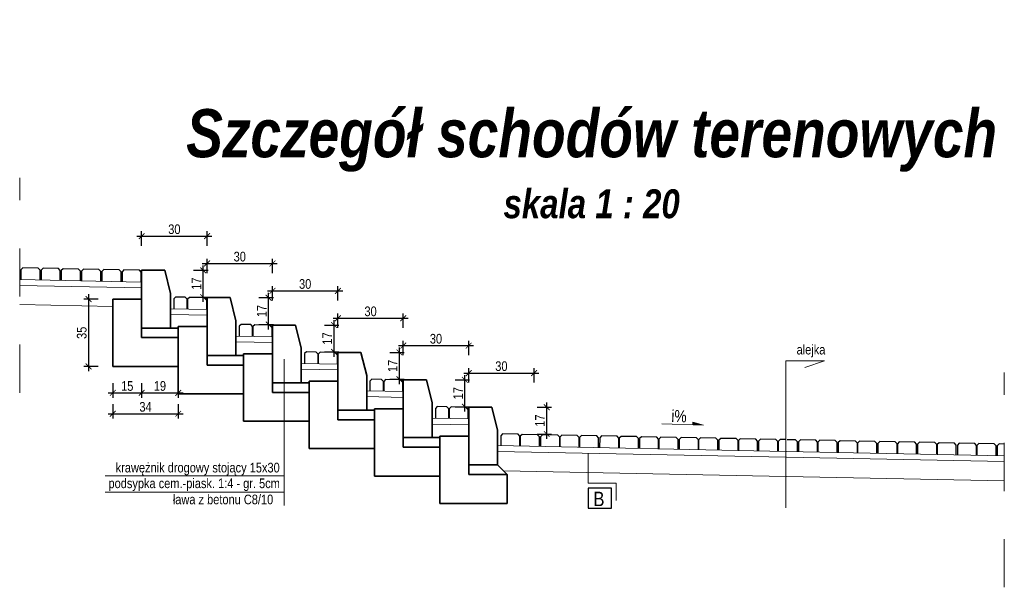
# Model space of a CAD drawing. Header units: metres. Extents: x 45702 to 45878, y -49323 to -49219.
# Tile 16 of 35: x 45766.12 to 45771.24, y -49314.43 to -49311.48. Entities that reach past the tile are written whole.
import ezdxf

# ---------------------------------------------------------------- set-up
doc = ezdxf.new("R2010")
doc.units = ezdxf.units.M
doc.linetypes.add('3', pattern=[1, 0.5, -0.5])
for name, color, linetype in [('00', 7, 'Continuous'), ('C-DROGI-PRZEKROJE-WIDOKI', 7, 'Continuous'), ('OPISY', 7, 'Continuous'), ('wymiarowanie', 7, 'Continuous')]:
    doc.layers.add(name, color=color, linetype=linetype)
for name, color, linetype, lineweight in [('_L_Tabelka', 7, 'Continuous', 13), ('_P_kostka', 7, 'Continuous', 13), ('_wymiary', 7, 'Continuous', 13), ('DP_OpisKonstrukcji', 7, 'Continuous', 18), ('DP_OpisSpadki', 7, 'Continuous', 18), ('DP_Warstwy projektowane', 7, 'Continuous', 18), ('elementy betonowe', 7, 'Continuous', 35)]:
    doc.layers.add(name, color=color, linetype=linetype, lineweight=lineweight)
doc.styles.add('znakn', font='ARIALN.TTF')
doc.dimstyles.new('S20_T2.50_[cm]', dxfattribs={"dimtxt": 0.05, "dimasz": 0.03, "dimexe": 0.025, "dimexo": 0.05, "dimgap": 0.01, "dimtad": 1, "dimdec": 0, "dimlfac": 100, "dimrnd": 0.01, "dimzin": 0, "dimdsep": 46, "dimtxsty": 'znakn', "dimblk": 'ARCHTICK', "dimcen": -0.03, "dimdle": 0.025, "dimclrd": 256, "dimclre": 256, "dimclrt": 7, "dimadec": 0, "dimazin": 0, "dimtfac": 1, "dimtdec": 0, "dimtix": 1, "dimtmove": 2, "dimatfit": 3, "dimfxl": 0.05, "dimfxlon": 1, "dimtolj": 1, "dimtzin": 0, "dimarcsym": 0})

# ---------------------------------------------------------------- blocks, each defined once
blk = doc.blocks.new('spadek')
blk.add_hatch(color=256).paths.add_polyline_path([(64.6, 3.7), (64.4, -2.1), (86.3, -2.8)])
blk.add_lwpolyline([(0, 0), (86.3, -2.8), (64.6, 3.7), (64.4, -2.1)])
blk = doc.blocks.new('_ArchTick')
at = {"color": 0, "linetype": 'ByBlock', "const_width": 0.15}
blk.add_lwpolyline([(-0.5, -0.5), (0.5, 0.5)], dxfattribs=at)
blk = doc.blocks.new('*D943')
at = {"layer": '_P_kostka', "lineweight": -2, "ltscale": 0.5, "transparency": 16777216}
for p, q in [((45766.7332, -49312.6034), (45767.1234, -49312.6034)), ((45766.7582, -49312.6534), (45766.7582, -49312.5784)), ((45767.0984, -49312.6534), (45767.0984, -49312.5784))]:
    blk.add_line(p, q, dxfattribs=at)
at = {"layer": 'Defpoints', "color": 0, "ltscale": 0.5, "transparency": 16777216}
for p in [(45767.0984, -49312.6034), (45766.7582, -49312.9814), (45767.0984, -49312.9814)]:
    blk.add_point(p, dxfattribs=at)
at = {"layer": '_P_kostka', "lineweight": -2, "ltscale": 0.5, "transparency": 16777216, "xscale": 0.03, "yscale": 0.03, "zscale": 0.03, "rotation": 180}
blk.add_blockref('_ArchTick', (45766.7582, -49312.6034), dxfattribs=at)
at = {"layer": '_P_kostka', "lineweight": -2, "ltscale": 0.5, "transparency": 16777216, "xscale": 0.03, "yscale": 0.03, "zscale": 0.03}
blk.add_blockref('_ArchTick', (45767.0984, -49312.6034), dxfattribs=at)
at = {"layer": '_P_kostka', "color": 7, "ltscale": 0.5, "transparency": 16777216, "insert": (45766.9283, -49312.5679), "char_height": 0.05, "attachment_point": 5, "style": 'znakn'}
blk.add_mtext('\\A1;30', dxfattribs=at)
blk = doc.blocks.new('*D944')
at = {"layer": '_P_kostka', "lineweight": -2, "ltscale": 0.5, "transparency": 16777216}
for p, q in [((45767.0783, -49312.9456), (45767.0783, -49312.7559)), ((45767.0283, -49312.7809), (45767.1033, -49312.7809)), ((45767.0283, -49312.9206), (45767.1033, -49312.9206))]:
    blk.add_line(p, q, dxfattribs=at)
at = {"layer": 'Defpoints', "color": 0, "ltscale": 0.5, "transparency": 16777216}
for p in [(45766.8782, -49312.7809), (45767.0783, -49312.7809), (45766.96, -49312.9206)]:
    blk.add_point(p, dxfattribs=at)
at = {"layer": '_P_kostka', "lineweight": -2, "ltscale": 0.5, "transparency": 16777216, "xscale": 0.03, "yscale": 0.03, "zscale": 0.03}
for p, rotation in [((45767.0783, -49312.7809), 90), ((45767.0783, -49312.9206), 270)]:
    blk.add_blockref('_ArchTick', p, dxfattribs=dict(at, rotation=rotation))
at = {"layer": '_P_kostka', "color": 7, "ltscale": 0.5, "transparency": 16777216, "insert": (45767.0432, -49312.8507), "char_height": 0.05, "attachment_point": 5, "rotation": 90, "style": 'znakn'}
blk.add_mtext('\\A1;17', dxfattribs=at)
blk = doc.blocks.new('*D945')
at = {"layer": '_P_kostka', "lineweight": -2, "ltscale": 0.5, "transparency": 16777216}
for p, q in [((45767.0984, -49312.7957), (45767.0984, -49312.7207)), ((45767.4385, -49312.7957), (45767.4385, -49312.7207)), ((45767.0734, -49312.7457), (45767.4635, -49312.7457))]:
    blk.add_line(p, q, dxfattribs=at)
at = {"layer": 'Defpoints', "color": 0, "ltscale": 0.5, "transparency": 16777216}
for p in [(45767.4385, -49312.7457), (45767.0984, -49313.1237), (45767.4385, -49313.1237)]:
    blk.add_point(p, dxfattribs=at)
at = {"layer": '_P_kostka', "lineweight": -2, "ltscale": 0.5, "transparency": 16777216, "xscale": 0.03, "yscale": 0.03, "zscale": 0.03, "rotation": 180}
blk.add_blockref('_ArchTick', (45767.0984, -49312.7457), dxfattribs=at)
at = {"layer": '_P_kostka', "lineweight": -2, "ltscale": 0.5, "transparency": 16777216, "xscale": 0.03, "yscale": 0.03, "zscale": 0.03}
blk.add_blockref('_ArchTick', (45767.4385, -49312.7457), dxfattribs=at)
at = {"layer": '_P_kostka', "color": 7, "ltscale": 0.5, "transparency": 16777216, "insert": (45767.2684, -49312.7102), "char_height": 0.05, "attachment_point": 5, "style": 'znakn'}
blk.add_mtext('\\A1;30', dxfattribs=at)
blk = doc.blocks.new('*D946')
at = {"layer": '_P_kostka', "lineweight": -2, "ltscale": 0.5, "transparency": 16777216}
for p, q in [((45767.3684, -49312.9232), (45767.4434, -49312.9232)), ((45767.4184, -49313.0879), (45767.4184, -49312.8982)), ((45767.3684, -49313.0629), (45767.4434, -49313.0629))]:
    blk.add_line(p, q, dxfattribs=at)
at = {"layer": 'Defpoints', "color": 0, "ltscale": 0.5, "transparency": 16777216}
for p in [(45767.2184, -49312.9232), (45767.4184, -49312.9232), (45767.3002, -49313.0629)]:
    blk.add_point(p, dxfattribs=at)
at = {"layer": '_P_kostka', "lineweight": -2, "ltscale": 0.5, "transparency": 16777216, "xscale": 0.03, "yscale": 0.03, "zscale": 0.03}
for p, rotation in [((45767.4184, -49312.9232), 90), ((45767.4184, -49313.0629), 270)]:
    blk.add_blockref('_ArchTick', p, dxfattribs=dict(at, rotation=rotation))
at = {"layer": '_P_kostka', "color": 7, "ltscale": 0.5, "transparency": 16777216, "insert": (45767.3833, -49312.993), "char_height": 0.05, "attachment_point": 5, "rotation": 90, "style": 'znakn'}
blk.add_mtext('\\A1;17', dxfattribs=at)
blk = doc.blocks.new('*D947')
at = {"layer": '_P_kostka', "lineweight": -2, "ltscale": 0.5, "transparency": 16777216}
for p, q in [((45767.4385, -49312.938), (45767.4385, -49312.863)), ((45767.7787, -49312.938), (45767.7787, -49312.863)), ((45767.4135, -49312.888), (45767.8037, -49312.888))]:
    blk.add_line(p, q, dxfattribs=at)
at = {"layer": 'Defpoints', "color": 0, "ltscale": 0.5, "transparency": 16777216}
for p in [(45767.7787, -49312.888), (45767.4385, -49313.266), (45767.7787, -49313.266)]:
    blk.add_point(p, dxfattribs=at)
at = {"layer": '_P_kostka', "lineweight": -2, "ltscale": 0.5, "transparency": 16777216, "xscale": 0.03, "yscale": 0.03, "zscale": 0.03, "rotation": 180}
blk.add_blockref('_ArchTick', (45767.4385, -49312.888), dxfattribs=at)
at = {"layer": '_P_kostka', "lineweight": -2, "ltscale": 0.5, "transparency": 16777216, "xscale": 0.03, "yscale": 0.03, "zscale": 0.03}
blk.add_blockref('_ArchTick', (45767.7787, -49312.888), dxfattribs=at)
at = {"layer": '_P_kostka', "color": 7, "ltscale": 0.5, "transparency": 16777216, "insert": (45767.6086, -49312.8524), "char_height": 0.05, "attachment_point": 5, "style": 'znakn'}
blk.add_mtext('\\A1;30', dxfattribs=at)
blk = doc.blocks.new('*D948')
at = {"layer": '_P_kostka', "lineweight": -2, "ltscale": 0.5, "transparency": 16777216}
for p, q in [((45767.7086, -49313.0655), (45767.7836, -49313.0655)), ((45767.7586, -49313.2302), (45767.7586, -49313.0405)), ((45767.7086, -49313.2052), (45767.7836, -49313.2052))]:
    blk.add_line(p, q, dxfattribs=at)
at = {"layer": 'Defpoints', "color": 0, "ltscale": 0.5, "transparency": 16777216}
for p in [(45767.5585, -49313.0655), (45767.7586, -49313.0655), (45767.6404, -49313.2052)]:
    blk.add_point(p, dxfattribs=at)
at = {"layer": '_P_kostka', "lineweight": -2, "ltscale": 0.5, "transparency": 16777216, "xscale": 0.03, "yscale": 0.03, "zscale": 0.03}
for p, rotation in [((45767.7586, -49313.0655), 90), ((45767.7586, -49313.2052), 270)]:
    blk.add_blockref('_ArchTick', p, dxfattribs=dict(at, rotation=rotation))
at = {"layer": '_P_kostka', "color": 7, "ltscale": 0.5, "transparency": 16777216, "insert": (45767.7235, -49313.1353), "char_height": 0.05, "attachment_point": 5, "rotation": 90, "style": 'znakn'}
blk.add_mtext('\\A1;17', dxfattribs=at)
blk = doc.blocks.new('*D949')
at = {"layer": '_P_kostka', "lineweight": -2, "ltscale": 0.5, "transparency": 16777216}
for p, q in [((45767.7537, -49313.0303), (45768.1439, -49313.0303)), ((45767.7787, -49313.0803), (45767.7787, -49313.0053)), ((45768.1189, -49313.0803), (45768.1189, -49313.0053))]:
    blk.add_line(p, q, dxfattribs=at)
at = {"layer": 'Defpoints', "color": 0, "ltscale": 0.5, "transparency": 16777216}
for p in [(45768.1189, -49313.0303), (45767.7787, -49313.4083), (45768.1189, -49313.4083)]:
    blk.add_point(p, dxfattribs=at)
at = {"layer": '_P_kostka', "lineweight": -2, "ltscale": 0.5, "transparency": 16777216, "xscale": 0.03, "yscale": 0.03, "zscale": 0.03, "rotation": 180}
blk.add_blockref('_ArchTick', (45767.7787, -49313.0303), dxfattribs=at)
at = {"layer": '_P_kostka', "lineweight": -2, "ltscale": 0.5, "transparency": 16777216, "xscale": 0.03, "yscale": 0.03, "zscale": 0.03}
blk.add_blockref('_ArchTick', (45768.1189, -49313.0303), dxfattribs=at)
at = {"layer": '_P_kostka', "color": 7, "ltscale": 0.5, "transparency": 16777216, "insert": (45767.9488, -49312.9947), "char_height": 0.05, "attachment_point": 5, "style": 'znakn'}
blk.add_mtext('\\A1;30', dxfattribs=at)
blk = doc.blocks.new('*D950')
at = {"layer": '_P_kostka', "lineweight": -2, "ltscale": 0.5, "transparency": 16777216}
for p, q in [((45768.0988, -49313.3725), (45768.0988, -49313.1828)), ((45768.0488, -49313.2078), (45768.1238, -49313.2078)), ((45768.0488, -49313.3475), (45768.1238, -49313.3475))]:
    blk.add_line(p, q, dxfattribs=at)
at = {"layer": 'Defpoints', "color": 0, "ltscale": 0.5, "transparency": 16777216}
for p in [(45767.8987, -49313.2078), (45768.0988, -49313.2078), (45767.9805, -49313.3475)]:
    blk.add_point(p, dxfattribs=at)
at = {"layer": '_P_kostka', "lineweight": -2, "ltscale": 0.5, "transparency": 16777216, "xscale": 0.03, "yscale": 0.03, "zscale": 0.03}
for p, rotation in [((45768.0988, -49313.2078), 90), ((45768.0988, -49313.3475), 270)]:
    blk.add_blockref('_ArchTick', p, dxfattribs=dict(at, rotation=rotation))
at = {"layer": '_P_kostka', "color": 7, "ltscale": 0.5, "transparency": 16777216, "insert": (45768.0637, -49313.2776), "char_height": 0.05, "attachment_point": 5, "rotation": 90, "style": 'znakn'}
blk.add_mtext('\\A1;17', dxfattribs=at)
blk = doc.blocks.new('*D951')
at = {"layer": '_P_kostka', "lineweight": -2, "ltscale": 0.5, "transparency": 16777216}
for p, q in [((45768.0939, -49313.1726), (45768.484, -49313.1726)), ((45768.1189, -49313.2226), (45768.1189, -49313.1476)), ((45768.459, -49313.2226), (45768.459, -49313.1476))]:
    blk.add_line(p, q, dxfattribs=at)
at = {"layer": 'Defpoints', "color": 0, "ltscale": 0.5, "transparency": 16777216}
for p in [(45768.459, -49313.1726), (45768.1189, -49313.5506), (45768.459, -49313.5506)]:
    blk.add_point(p, dxfattribs=at)
at = {"layer": '_P_kostka', "lineweight": -2, "ltscale": 0.5, "transparency": 16777216, "xscale": 0.03, "yscale": 0.03, "zscale": 0.03, "rotation": 180}
blk.add_blockref('_ArchTick', (45768.1189, -49313.1726), dxfattribs=at)
at = {"layer": '_P_kostka', "lineweight": -2, "ltscale": 0.5, "transparency": 16777216, "xscale": 0.03, "yscale": 0.03, "zscale": 0.03}
blk.add_blockref('_ArchTick', (45768.459, -49313.1726), dxfattribs=at)
at = {"layer": '_P_kostka', "color": 7, "ltscale": 0.5, "transparency": 16777216, "insert": (45768.2889, -49313.137), "char_height": 0.05, "attachment_point": 5, "style": 'znakn'}
blk.add_mtext('\\A1;30', dxfattribs=at)
blk = doc.blocks.new('*D952')
at = {"layer": '_P_kostka', "lineweight": -2, "ltscale": 0.5, "transparency": 16777216}
for p, q in [((45768.4389, -49313.5148), (45768.4389, -49313.3251)), ((45768.3889, -49313.3501), (45768.4639, -49313.3501)), ((45768.3889, -49313.4898), (45768.4639, -49313.4898))]:
    blk.add_line(p, q, dxfattribs=at)
at = {"layer": 'Defpoints', "color": 0, "ltscale": 0.5, "transparency": 16777216}
for p in [(45768.2389, -49313.3501), (45768.4389, -49313.3501), (45768.3207, -49313.4898)]:
    blk.add_point(p, dxfattribs=at)
at = {"layer": '_P_kostka', "lineweight": -2, "ltscale": 0.5, "transparency": 16777216, "xscale": 0.03, "yscale": 0.03, "zscale": 0.03}
for p, rotation in [((45768.4389, -49313.3501), 90), ((45768.4389, -49313.4898), 270)]:
    blk.add_blockref('_ArchTick', p, dxfattribs=dict(at, rotation=rotation))
at = {"layer": '_P_kostka', "color": 7, "ltscale": 0.5, "transparency": 16777216, "insert": (45768.4038, -49313.4199), "char_height": 0.05, "attachment_point": 5, "rotation": 90, "style": 'znakn'}
blk.add_mtext('\\A1;17', dxfattribs=at)
blk = doc.blocks.new('*D953')
at = {"layer": '_P_kostka', "lineweight": -2, "ltscale": 0.5, "transparency": 16777216}
for p, q in [((45768.434, -49313.3149), (45768.8242, -49313.3149)), ((45768.459, -49313.3649), (45768.459, -49313.2899)), ((45768.7992, -49313.3649), (45768.7992, -49313.2899))]:
    blk.add_line(p, q, dxfattribs=at)
at = {"layer": 'Defpoints', "color": 0, "ltscale": 0.5, "transparency": 16777216}
for p in [(45768.7992, -49313.3149), (45768.459, -49313.6929), (45768.7992, -49313.6929)]:
    blk.add_point(p, dxfattribs=at)
at = {"layer": '_P_kostka', "lineweight": -2, "ltscale": 0.5, "transparency": 16777216, "xscale": 0.03, "yscale": 0.03, "zscale": 0.03, "rotation": 180}
blk.add_blockref('_ArchTick', (45768.459, -49313.3149), dxfattribs=at)
at = {"layer": '_P_kostka', "lineweight": -2, "ltscale": 0.5, "transparency": 16777216, "xscale": 0.03, "yscale": 0.03, "zscale": 0.03}
blk.add_blockref('_ArchTick', (45768.7992, -49313.3149), dxfattribs=at)
at = {"layer": '_P_kostka', "color": 7, "ltscale": 0.5, "transparency": 16777216, "insert": (45768.6291, -49313.2793), "char_height": 0.05, "attachment_point": 5, "style": 'znakn'}
blk.add_mtext('\\A1;30', dxfattribs=at)
blk = doc.blocks.new('*D954')
at = {"layer": '_P_kostka', "lineweight": -2, "ltscale": 0.5, "transparency": 16777216}
for p, q in [((45768.8648, -49313.6571), (45768.8648, -49313.4674)), ((45768.8148, -49313.4924), (45768.8898, -49313.4924)), ((45768.8148, -49313.6321), (45768.8898, -49313.6321))]:
    blk.add_line(p, q, dxfattribs=at)
at = {"layer": 'Defpoints', "color": 0, "ltscale": 0.5, "transparency": 16777216}
for p in [(45768.579, -49313.4924), (45768.8648, -49313.4924), (45768.6609, -49313.6321)]:
    blk.add_point(p, dxfattribs=at)
at = {"layer": '_P_kostka', "lineweight": -2, "ltscale": 0.5, "transparency": 16777216, "xscale": 0.03, "yscale": 0.03, "zscale": 0.03}
for p, rotation in [((45768.8648, -49313.4924), 90), ((45768.8648, -49313.6321), 270)]:
    blk.add_blockref('_ArchTick', p, dxfattribs=dict(at, rotation=rotation))
at = {"layer": '_P_kostka', "color": 7, "ltscale": 0.5, "transparency": 16777216, "insert": (45768.8297, -49313.5622), "char_height": 0.05, "attachment_point": 5, "rotation": 90, "style": 'znakn'}
blk.add_mtext('\\A1;17', dxfattribs=at)
blk = doc.blocks.new('*D955')
at = {"layer": '_P_kostka', "lineweight": -2, "ltscale": 0.5, "transparency": 16777216}
for p, q in [((45766.4823, -49312.9059), (45766.4823, -49313.3059)), ((45766.5323, -49312.9309), (45766.4573, -49312.9309)), ((45766.5323, -49313.2809), (45766.4573, -49313.2809))]:
    blk.add_line(p, q, dxfattribs=at)
at = {"layer": 'Defpoints', "color": 0, "ltscale": 0.5, "transparency": 16777216}
for p in [(45766.6082, -49312.9309), (45766.4823, -49313.2809), (45766.6082, -49313.2809)]:
    blk.add_point(p, dxfattribs=at)
at = {"layer": '_P_kostka', "lineweight": -2, "ltscale": 0.5, "transparency": 16777216, "xscale": 0.03, "yscale": 0.03, "zscale": 0.03}
for p, rotation in [((45766.4823, -49312.9309), 90), ((45766.4823, -49313.2809), 270)]:
    blk.add_blockref('_ArchTick', p, dxfattribs=dict(at, rotation=rotation))
at = {"layer": '_P_kostka', "color": 7, "ltscale": 0.5, "transparency": 16777216, "insert": (45766.4468, -49313.1059), "char_height": 0.05, "attachment_point": 5, "rotation": 90, "style": 'znakn'}
blk.add_mtext('\\A1;35', dxfattribs=at)
blk = doc.blocks.new('*D956')
at = {"layer": '_P_kostka', "lineweight": -2, "ltscale": 0.5, "transparency": 16777216}
for p, q in [((45766.6082, -49313.3679), (45766.6082, -49313.4429)), ((45766.7582, -49313.3679), (45766.7582, -49313.4429)), ((45766.5832, -49313.4179), (45766.7832, -49313.4179))]:
    blk.add_line(p, q, dxfattribs=at)
at = {"layer": 'Defpoints', "color": 0, "ltscale": 0.5, "transparency": 16777216}
for p in [(45766.6082, -49312.9309), (45766.7582, -49312.9309), (45766.7582, -49313.4179)]:
    blk.add_point(p, dxfattribs=at)
at = {"layer": '_P_kostka', "lineweight": -2, "ltscale": 0.5, "transparency": 16777216, "xscale": 0.03, "yscale": 0.03, "zscale": 0.03, "rotation": 180}
blk.add_blockref('_ArchTick', (45766.6082, -49313.4179), dxfattribs=at)
at = {"layer": '_P_kostka', "lineweight": -2, "ltscale": 0.5, "transparency": 16777216, "xscale": 0.03, "yscale": 0.03, "zscale": 0.03}
blk.add_blockref('_ArchTick', (45766.7582, -49313.4179), dxfattribs=at)
at = {"layer": '_P_kostka', "color": 7, "ltscale": 0.5, "transparency": 16777216, "insert": (45766.6832, -49313.3824), "char_height": 0.05, "attachment_point": 5, "style": 'znakn'}
blk.add_mtext('\\A1;15', dxfattribs=at)
blk = doc.blocks.new('*D957')
at = {"layer": '_P_kostka', "lineweight": -2, "ltscale": 0.5, "transparency": 16777216}
for p, q in [((45766.7582, -49313.3679), (45766.7582, -49313.4429)), ((45766.9484, -49313.3679), (45766.9484, -49313.4429)), ((45766.7332, -49313.4179), (45766.9734, -49313.4179))]:
    blk.add_line(p, q, dxfattribs=at)
at = {"layer": 'Defpoints', "color": 0, "ltscale": 0.5, "transparency": 16777216}
for p in [(45766.7582, -49312.9309), (45766.9484, -49313.2809), (45766.9484, -49313.4179)]:
    blk.add_point(p, dxfattribs=at)
at = {"layer": '_P_kostka', "lineweight": -2, "ltscale": 0.5, "transparency": 16777216, "xscale": 0.03, "yscale": 0.03, "zscale": 0.03, "rotation": 180}
blk.add_blockref('_ArchTick', (45766.7582, -49313.4179), dxfattribs=at)
at = {"layer": '_P_kostka', "lineweight": -2, "ltscale": 0.5, "transparency": 16777216, "xscale": 0.03, "yscale": 0.03, "zscale": 0.03}
blk.add_blockref('_ArchTick', (45766.9484, -49313.4179), dxfattribs=at)
at = {"layer": '_P_kostka', "color": 7, "ltscale": 0.5, "transparency": 16777216, "insert": (45766.8533, -49313.3824), "char_height": 0.05, "attachment_point": 5, "style": 'znakn'}
blk.add_mtext('\\A1;19', dxfattribs=at)
blk = doc.blocks.new('*D958')
at = {"layer": '_P_kostka', "lineweight": -2, "ltscale": 0.5, "transparency": 16777216}
for p, q in [((45766.6082, -49313.4764), (45766.6082, -49313.5514)), ((45766.9484, -49313.4764), (45766.9484, -49313.5514)), ((45766.5832, -49313.5264), (45766.9734, -49313.5264))]:
    blk.add_line(p, q, dxfattribs=at)
at = {"layer": 'Defpoints', "color": 0, "ltscale": 0.5, "transparency": 16777216}
for p in [(45766.6082, -49313.2809), (45766.9484, -49313.2809), (45766.9484, -49313.5264)]:
    blk.add_point(p, dxfattribs=at)
at = {"layer": '_P_kostka', "lineweight": -2, "ltscale": 0.5, "transparency": 16777216, "xscale": 0.03, "yscale": 0.03, "zscale": 0.03, "rotation": 180}
blk.add_blockref('_ArchTick', (45766.6082, -49313.5264), dxfattribs=at)
at = {"layer": '_P_kostka', "lineweight": -2, "ltscale": 0.5, "transparency": 16777216, "xscale": 0.03, "yscale": 0.03, "zscale": 0.03}
blk.add_blockref('_ArchTick', (45766.9484, -49313.5264), dxfattribs=at)
at = {"layer": '_P_kostka', "color": 7, "ltscale": 0.5, "transparency": 16777216, "insert": (45766.7783, -49313.4909), "char_height": 0.05, "attachment_point": 5, "style": 'znakn'}
blk.add_mtext('\\A1;34', dxfattribs=at)

msp = doc.modelspace()

# ---------------------------------------------------------------- linework, layer by layer
at = {"linetype": 'Continuous', "ltscale": 1.2, "flags": 128}
for points in [[(45766.2297599, -49312.8314771), (45766.2297599, -49312.780688), (45766.2198625, -49312.7702974), (45766.1398585, -49312.7686973), (45766.1297599, -49312.778596), (45766.1296759, -49312.8294754)], [(45766.33506, -49312.8335831), (45766.33506, -49312.782794), (45766.3251625, -49312.7724034), (45766.2451585, -49312.7708033), (45766.23506, -49312.780702), (45766.234976, -49312.8315814)], [(45766.4403601, -49312.8356891), (45766.4403601, -49312.7849), (45766.4304626, -49312.7745094), (45766.3504586, -49312.7729093), (45766.34036, -49312.782808), (45766.3402761, -49312.8336874)], [(45766.5456602, -49312.8377951), (45766.5456602, -49312.787006), (45766.5357627, -49312.7766154), (45766.4557587, -49312.7750153), (45766.4456601, -49312.784914), (45766.4455761, -49312.8357934)], [(45766.6509602, -49312.8399011), (45766.6509602, -49312.789112), (45766.6410628, -49312.7787214), (45766.5610588, -49312.7771213), (45766.5509602, -49312.78702), (45766.5508762, -49312.8378994)], [(45766.7562603, -49312.8420071), (45766.7562603, -49312.791218), (45766.7463628, -49312.7808274), (45766.6663588, -49312.7792273), (45766.6562602, -49312.789126), (45766.6561763, -49312.8400054)], [(45766.995131, -49312.982278), (45766.995131, -49312.9314889), (45766.9852335, -49312.9210983), (45766.9348551, -49312.9200907), (45766.9251309, -49312.9293969), (45766.9250469, -49312.9802763)], [(45767.0964268, -49312.9843039), (45767.0964268, -49312.9335148), (45767.0865293, -49312.9231242), (45767.0065253, -49312.9215241), (45766.9964267, -49312.9314228), (45766.9963427, -49312.9823022)], [(45767.3352974, -49313.1245748), (45767.3352974, -49313.0737857), (45767.3254, -49313.0633951), (45767.2750216, -49313.0623875), (45767.2652974, -49313.0716937), (45767.2652134, -49313.1225731)], [(45767.4365932, -49313.1266007), (45767.4365932, -49313.0758116), (45767.4266957, -49313.065421), (45767.3466917, -49313.0638209), (45767.3365931, -49313.0737196), (45767.3365092, -49313.1245991)], [(45767.6754639, -49313.2668716), (45767.6754639, -49313.2160825), (45767.6655664, -49313.2056919), (45767.615188, -49313.2046843), (45767.6054638, -49313.2139905), (45767.6053799, -49313.2648699)], [(45767.7767597, -49313.2688975), (45767.7767597, -49313.2181084), (45767.7668622, -49313.2077178), (45767.6868582, -49313.2061177), (45767.6767596, -49313.2160164), (45767.6766757, -49313.2668959)], [(45768.0156303, -49313.4091684), (45768.0156303, -49313.3583793), (45768.0057329, -49313.3479887), (45767.9553545, -49313.3469811), (45767.9456303, -49313.3562873), (45767.9455463, -49313.4071667)], [(45768.1169261, -49313.4111943), (45768.1169261, -49313.3604052), (45768.1070287, -49313.3500146), (45768.0270247, -49313.3484145), (45768.0169261, -49313.3583132), (45768.0168421, -49313.4091927)], [(45768.3557968, -49313.5514652), (45768.3557968, -49313.5006761), (45768.3458993, -49313.4902855), (45768.295521, -49313.4892779), (45768.2857967, -49313.4985841), (45768.2857128, -49313.5494636)], [(45768.4570926, -49313.5534912), (45768.4570926, -49313.502702), (45768.4471951, -49313.4923114), (45768.3671911, -49313.4907114), (45768.3570925, -49313.50061), (45768.3570086, -49313.5514895)], [(45768.7255889, -49313.6943546), (45768.7255889, -49313.6435654), (45768.7156914, -49313.6331748), (45768.6356874, -49313.6315748), (45768.6255888, -49313.6414734), (45768.6255049, -49313.6923529)], [(45768.8268847, -49313.6963805), (45768.8268847, -49313.6455913), (45768.8169872, -49313.6352007), (45768.7369832, -49313.6336007), (45768.7268846, -49313.6434993), (45768.7268007, -49313.6943788)], [(45768.9322788, -49313.6984884), (45768.9322788, -49313.6476992), (45768.9223814, -49313.6373086), (45768.8423774, -49313.6357086), (45768.8322788, -49313.6456072), (45768.8321948, -49313.6964867)], [(45769.0335746, -49313.7005143), (45769.0335746, -49313.6497251), (45769.0236771, -49313.6393345), (45768.9436731, -49313.6377345), (45768.9335746, -49313.6476331), (45768.9334906, -49313.6985126)], [(45769.1348704, -49313.7025402), (45769.1348704, -49313.6517511), (45769.1249729, -49313.6413605), (45769.0449689, -49313.6397604), (45769.0348703, -49313.649659), (45769.0347864, -49313.7005385)], [(45769.2402646, -49313.7046481), (45769.2402646, -49313.6538589), (45769.2303671, -49313.6434683), (45769.1503631, -49313.6418683), (45769.1402645, -49313.6517669), (45769.1401805, -49313.7026464)], [(45769.3415604, -49313.706674), (45769.3415604, -49313.6558849), (45769.3316629, -49313.6454943), (45769.2516589, -49313.6438942), (45769.2415603, -49313.6537928), (45769.2414763, -49313.7046723)], [(45769.4469545, -49313.7087819), (45769.4469545, -49313.6579927), (45769.437057, -49313.6476021), (45769.357053, -49313.6460021), (45769.3469544, -49313.6559007), (45769.3468705, -49313.7067802)], [(45769.5482503, -49313.7108078), (45769.5482503, -49313.6600187), (45769.5383528, -49313.6496281), (45769.4583488, -49313.648028), (45769.4482502, -49313.6579266), (45769.4481663, -49313.7088061)], [(45769.6536445, -49313.7129157), (45769.6536445, -49313.6621265), (45769.643747, -49313.6517359), (45769.563743, -49313.6501359), (45769.5536444, -49313.6600345), (45769.5535604, -49313.710914)], [(45769.7549402, -49313.7149416), (45769.7549402, -49313.6641525), (45769.7450428, -49313.6537619), (45769.6650388, -49313.6521618), (45769.6549402, -49313.6620604), (45769.6548562, -49313.7129399)], [(45769.8603344, -49313.7170495), (45769.8603344, -49313.6662603), (45769.8504369, -49313.6558697), (45769.7704329, -49313.6542697), (45769.7603343, -49313.6641683), (45769.7602504, -49313.7150478)], [(45769.9616302, -49313.7190754), (45769.9616302, -49313.6682863), (45769.9517327, -49313.6578957), (45769.8717287, -49313.6562956), (45769.8616301, -49313.6661942), (45769.8615462, -49313.7170737)], [(45770.0670243, -49313.7211833), (45770.0670243, -49313.6703941), (45770.0571269, -49313.6600035), (45769.9771229, -49313.6584035), (45769.9670243, -49313.6683021), (45769.9669403, -49313.7191816)], [(45770.1091872, -49313.6610447), (45770.0784187, -49313.6604294), (45770.0683201, -49313.670328), (45770.0682361, -49313.7212075)]]:
    msp.add_lwpolyline(points, dxfattribs=at)
at = {"color": 251, "linetype": 'Continuous', "ltscale": 1.2, "flags": 128}
for points in [[(45770.1683201, -49313.7232092), (45770.1683201, -49313.6724201), (45770.1584227, -49313.6620295), (45770.1159647, -49313.6611803)], [(45770.2737143, -49313.7253171), (45770.2737143, -49313.6745279), (45770.2638168, -49313.6641373), (45770.1838128, -49313.6625373), (45770.1737142, -49313.6724359), (45770.1736303, -49313.7233154)], [(45770.3750101, -49313.727343), (45770.3750101, -49313.6765539), (45770.3651126, -49313.6661633), (45770.2851086, -49313.6645632), (45770.27501, -49313.6744618), (45770.2749261, -49313.7253413)], [(45770.4804042, -49313.7294509), (45770.4804042, -49313.6786617), (45770.4705068, -49313.6682711), (45770.3905028, -49313.6666711), (45770.3804042, -49313.6765697), (45770.3803202, -49313.7274492)], [(45770.5817, -49313.7314768), (45770.5817, -49313.6806877), (45770.5718025, -49313.6702971), (45770.4917985, -49313.668697), (45770.4816999, -49313.6785956), (45770.481616, -49313.7294751)], [(45770.6870942, -49313.7335847), (45770.6870942, -49313.6827955), (45770.6771967, -49313.6724049), (45770.5971927, -49313.6708049), (45770.5870941, -49313.6807035), (45770.5870101, -49313.731583)], [(45770.78839, -49313.7356106), (45770.78839, -49313.6848215), (45770.7784925, -49313.6744309), (45770.6984885, -49313.6728308), (45770.6883899, -49313.6827294), (45770.6883059, -49313.7336089)], [(45770.8937841, -49313.7377185), (45770.8937841, -49313.6869293), (45770.8838866, -49313.6765387), (45770.8038826, -49313.6749387), (45770.793784, -49313.6848373), (45770.7937001, -49313.7357168)], [(45770.9950799, -49313.7397444), (45770.9950799, -49313.6889553), (45770.9851824, -49313.6785647), (45770.9051784, -49313.6769646), (45770.8950798, -49313.6868632), (45770.8949959, -49313.7377427)], [(45771.1004741, -49313.7418523), (45771.1004741, -49313.6910631), (45771.0905766, -49313.6806725), (45771.0105726, -49313.6790725), (45771.000474, -49313.6889711), (45771.00039, -49313.7398506)], [(45771.2017698, -49313.7438782), (45771.2017698, -49313.6930891), (45771.1918724, -49313.6826985), (45771.1118684, -49313.6810984), (45771.1017698, -49313.690997), (45771.1016858, -49313.7418765)], [(45771.2445799, -49313.6837526), (45771.2172625, -49313.6832063), (45771.2071639, -49313.6931049), (45771.20708, -49313.7439844)]]:
    msp.add_lwpolyline(points, dxfattribs=at)
at = {"layer": '00', "flags": 128}
for points in [[(45766.7581921, -49312.7808908), (45766.8781921, -49312.7808908)], [(45766.8781921, -49312.7808908), (45766.9081921, -49312.9008908)], [(45766.9081921, -49313.0808908), (45766.9081921, -49312.9008908)], [(45766.9081921, -49313.0808908), (45766.9081921, -49312.9008908)], [(45767.0983586, -49312.9231876), (45767.2183586, -49312.9231876)], [(45767.2183586, -49312.9231876), (45767.2483586, -49313.0431876)], [(45766.7581921, -49313.0808908), (45766.9081921, -49313.0808908)], [(45766.7581921, -49313.0808908), (45766.9081921, -49313.0808908)], [(45767.2483586, -49313.2231876), (45767.2483586, -49313.0431876)], [(45767.2483586, -49313.2231876), (45767.2483586, -49313.0431876)], [(45767.438525, -49313.0654844), (45767.558525, -49313.0654844)], [(45767.558525, -49313.0654844), (45767.588525, -49313.1854844)], [(45766.7581921, -49313.1308908), (45766.9483586, -49313.1308908)], [(45766.7581921, -49313.1308908), (45766.9483586, -49313.1308908)], [(45767.0983586, -49313.2231876), (45767.2483586, -49313.2231876)], [(45767.0983586, -49313.2231876), (45767.2483586, -49313.2231876)], [(45767.588525, -49313.3654844), (45767.588525, -49313.1854844)], [(45767.588525, -49313.3654844), (45767.588525, -49313.1854844)], [(45767.7786915, -49313.2077812), (45767.8986915, -49313.2077812)], [(45767.8986915, -49313.2077812), (45767.9286915, -49313.3277812)], [(45767.0983586, -49313.2731876), (45767.288525, -49313.2731876)], [(45767.0983586, -49313.2731876), (45767.288525, -49313.2731876)], [(45767.9286915, -49313.5077812), (45767.9286915, -49313.3277812)], [(45767.9286915, -49313.5077812), (45767.9286915, -49313.3277812)], [(45767.438525, -49313.3654844), (45767.588525, -49313.3654844)], [(45767.438525, -49313.3654844), (45767.588525, -49313.3654844)], [(45768.118858, -49313.350078), (45768.238858, -49313.350078)], [(45768.238858, -49313.350078), (45768.268858, -49313.470078)], [(45767.438525, -49313.4154844), (45767.6286915, -49313.4154844)], [(45767.438525, -49313.4154844), (45767.6286915, -49313.4154844)], [(45768.268858, -49313.650078), (45768.268858, -49313.470078)], [(45768.268858, -49313.650078), (45768.268858, -49313.470078)], [(45767.7786915, -49313.5077812), (45767.9286915, -49313.5077812)], [(45767.7786915, -49313.5077812), (45767.9286915, -49313.5077812)], [(45768.4590244, -49313.4923748), (45768.5790244, -49313.4923748)], [(45768.5790244, -49313.4923748), (45768.6090244, -49313.6123748)], [(45767.7786915, -49313.5577812), (45767.968858, -49313.5577812)], [(45767.7786915, -49313.5577812), (45767.968858, -49313.5577812)], [(45768.6090244, -49313.7923748), (45768.6090244, -49313.6123748)], [(45768.6090244, -49313.7923748), (45768.6090244, -49313.6123748)], [(45768.118858, -49313.650078), (45768.268858, -49313.650078)], [(45768.118858, -49313.650078), (45768.268858, -49313.650078)], [(45768.118858, -49313.700078), (45768.3090244, -49313.700078)], [(45768.118858, -49313.700078), (45768.3090244, -49313.700078)], [(45768.4590244, -49313.7923748), (45768.6090244, -49313.7923748)], [(45768.4590244, -49313.7923748), (45768.6090244, -49313.7923748)], [(45768.6090244, -49313.7923748), (45768.6590244, -49313.8423748)], [(45768.6090244, -49313.7923748), (45768.6590244, -49313.8423748)], [(45768.4590244, -49313.8423748), (45768.6590244, -49313.8423748)], [(45768.4590244, -49313.8423748), (45768.6590244, -49313.8423748)], [(45768.6590244, -49313.8423748), (45768.6590244, -49313.9423748)], [(45768.6590244, -49313.8423748), (45768.6590244, -49313.9423748)]]:
    msp.add_lwpolyline(points, dxfattribs=at)
at = {"layer": '_L_Tabelka', "ltscale": 0.5}
for p, q in [((45766.1239359, -49312.8293606), (45766.7581921, -49312.8420458)), ((45766.1239359, -49312.8593606), (45766.7581921, -49312.8720458)), ((45766.1239359, -49312.9593606), (45766.6081921, -49312.9690458)), ((45766.9081009, -49313.0105374), (45767.0983586, -49313.0143426)), ((45766.9081259, -49312.9805379), (45767.0983586, -49312.9843426)), ((45767.2482924, -49313.1228347), (45767.438525, -49313.1266394)), ((45767.2482674, -49313.1528342), (45767.438525, -49313.1566394)), ((45767.5884588, -49313.2651315), (45767.7786915, -49313.2689362)), ((45767.5884339, -49313.295131), (45767.7786915, -49313.2989362)), ((45767.9286003, -49313.4374278), (45768.118858, -49313.441233)), ((45767.9286253, -49313.4074283), (45768.118858, -49313.411233)), ((45768.2687668, -49313.5797246), (45768.4590244, -49313.5835298)), ((45768.2687917, -49313.5497251), (45768.4590244, -49313.5535298)), ((45768.6091837, -49313.6920264), (45770.1091837, -49313.7220264)), ((45768.6091837, -49313.7220264), (45770.1091896, -49313.7520266)), ((45768.639278, -49313.8226283), (45770.1091837, -49313.8520264))]:
    msp.add_line(p, q, dxfattribs=at)
at = {"layer": '_L_Tabelka', "color": 251, "ltscale": 0.5}
for p, q in [((45770.111518, -49313.7220731), (45771.2445799, -49313.7447344)), ((45770.1112342, -49313.7520675), (45771.2445799, -49313.7747344)), ((45770.1122186, -49313.8520871), (45771.2445799, -49313.8747344))]:
    msp.add_line(p, q, dxfattribs=at)
at = {"layer": '_P_kostka', "linetype": '3', "ltscale": 0.5}
for p, q in [((45766.1239359, -49313.4174353), (45766.1239359, -49312.301286)), ((45771.2445799, -49314.4282446), (45771.2445799, -49313.3120953))]:
    msp.add_line(p, q, dxfattribs=at)
at = {"layer": '_P_kostka', "ltscale": 0.5}
for p, q in [((45770.1091837, -49314.0155087), (45770.1091837, -49313.2508609)), ((45770.1091837, -49313.2508609), (45770.3094819, -49313.2508609)), ((45770.3094819, -49313.2508609), (45770.2064906, -49313.2855849))]:
    msp.add_line(p, q, dxfattribs=at)
at = {"layer": '_wymiary', "ltscale": 0.5, "flags": 128}
msp.add_lwpolyline([(45769.2267288, -49313.9770805), (45769.2267288, -49313.8873787), (45769.0808915, -49313.8873787), (45769.0808915, -49313.7316546)], dxfattribs=at)
at = {"layer": 'DP_OpisKonstrukcji', "flags": 128}
for points in [[(45767.4992133, -49313.2431573), (45767.4992133, -49314.002594)], [(45767.4992133, -49313.8482869), (45766.5681587, -49313.8482869)], [(45767.4992133, -49313.9337174), (45766.5681587, -49313.9337174)]]:
    msp.add_lwpolyline(points, dxfattribs=at)
at = {"layer": 'DP_Warstwy projektowane', "ltscale": 1.2, "flags": 128}
for points in [[(45766.9081921, -49312.9008908), (45766.9081921, -49312.9408988)], [(45766.9081921, -49312.9008908), (45766.9081921, -49312.9408988)], [(45766.9081921, -49312.9008908), (45766.9081921, -49312.9408988)], [(45767.2483586, -49313.0431876), (45767.2483586, -49313.0831956)], [(45767.2483586, -49313.0431876), (45767.2483586, -49313.0831956)], [(45767.2483586, -49313.0431876), (45767.2483586, -49313.0831956)], [(45767.588525, -49313.1854844), (45767.588525, -49313.2254924)], [(45767.588525, -49313.1854844), (45767.588525, -49313.2254924)], [(45767.588525, -49313.1854844), (45767.588525, -49313.2254924)], [(45767.9286915, -49313.3277812), (45767.9286915, -49313.3677892)], [(45767.9286915, -49313.3277812), (45767.9286915, -49313.3677892)], [(45767.9286915, -49313.3277812), (45767.9286915, -49313.3677892)], [(45768.268858, -49313.470078), (45768.268858, -49313.510086)], [(45768.268858, -49313.470078), (45768.268858, -49313.510086)], [(45768.268858, -49313.470078), (45768.268858, -49313.510086)], [(45768.6090244, -49313.6123748), (45768.6090244, -49313.6523828)], [(45768.6090244, -49313.6123748), (45768.6090244, -49313.6523828)], [(45768.6090244, -49313.6123748), (45768.6090244, -49313.6523828)]]:
    msp.add_lwpolyline(points, dxfattribs=at)
at = {"layer": 'DP_Warstwy projektowane', "ltscale": 0.5, "flags": 128}
for points in [[(45766.9081921, -49312.9008908), (45766.9081921, -49312.9408988)], [(45766.9081921, -49312.9008908), (45766.9081921, -49312.9408988)], [(45766.9081921, -49312.9008908), (45766.9081921, -49312.9408988)], [(45767.2483586, -49313.0431876), (45767.2483586, -49313.0831956)], [(45767.2483586, -49313.0431876), (45767.2483586, -49313.0831956)], [(45767.2483586, -49313.0431876), (45767.2483586, -49313.0831956)], [(45767.588525, -49313.1854844), (45767.588525, -49313.2254924)], [(45767.588525, -49313.1854844), (45767.588525, -49313.2254924)], [(45767.588525, -49313.1854844), (45767.588525, -49313.2254924)], [(45767.9286915, -49313.3277812), (45767.9286915, -49313.3677892)], [(45767.9286915, -49313.3277812), (45767.9286915, -49313.3677892)], [(45767.9286915, -49313.3277812), (45767.9286915, -49313.3677892)], [(45768.268858, -49313.470078), (45768.268858, -49313.510086)], [(45768.268858, -49313.470078), (45768.268858, -49313.510086)], [(45768.268858, -49313.470078), (45768.268858, -49313.510086)], [(45768.6090244, -49313.6123748), (45768.6090244, -49313.6523828)], [(45768.6090244, -49313.6123748), (45768.6090244, -49313.6523828)], [(45768.6090244, -49313.6123748), (45768.6090244, -49313.6523828)]]:
    msp.add_lwpolyline(points, dxfattribs=at)
at = {"layer": 'elementy betonowe', "color": 0, "linetype": 'Continuous', "ltscale": 1.2}
for p, q in [((45766.9080424, -49313.0808908), (45766.9081921, -49312.9008908)), ((45766.6081921, -49312.9308908), (45766.6081921, -49313.2808908)), ((45766.9483586, -49313.0731876), (45766.9483586, -49313.4231876)), ((45767.2482089, -49313.2231876), (45767.2483586, -49313.0431876)), ((45767.288525, -49313.2154844), (45767.288525, -49313.5654844)), ((45767.5883754, -49313.3654844), (45767.588525, -49313.1854844)), ((45767.9285418, -49313.5077812), (45767.9286915, -49313.3277812)), ((45767.6286915, -49313.3577812), (45767.6286915, -49313.7077812)), ((45768.2687083, -49313.650078), (45768.268858, -49313.470078)), ((45767.968858, -49313.500078), (45767.968858, -49313.850078)), ((45768.3090244, -49313.6423748), (45768.3090244, -49313.9923748)), ((45768.6088747, -49313.7923749), (45768.6090244, -49313.6123748))]:
    msp.add_line(p, q, dxfattribs=at)
at = {"layer": 'elementy betonowe', "color": 0, "linetype": 'Continuous', "ltscale": 1.2, "flags": 128}
for points in [[(45766.7581921, -49312.7808908), (45766.7581921, -49313.0808908)], [(45766.7581921, -49312.7808908), (45766.8781921, -49312.7808908)], [(45766.8781921, -49312.7808908), (45766.9081921, -49312.9008908)], [(45766.9081921, -49313.0808908), (45766.9081921, -49312.9008908)], [(45767.0983586, -49312.9231876), (45767.0983586, -49313.2231876)], [(45767.0983586, -49312.9231876), (45767.2183586, -49312.9231876)], [(45767.2183586, -49312.9231876), (45767.2483586, -49313.0431876)], [(45766.6081921, -49312.9308908), (45766.7581921, -49312.9308908)], [(45766.7581921, -49313.0808908), (45766.9483586, -49313.0808908)], [(45766.7581921, -49313.0808908), (45766.7581921, -49313.1308908)], [(45766.9483586, -49313.0731876), (45767.0983586, -49313.0731876)], [(45767.2483586, -49313.2231876), (45767.2483586, -49313.0431876)], [(45767.438525, -49313.0654844), (45767.438525, -49313.3654844)], [(45767.438525, -49313.0654844), (45767.558525, -49313.0654844)], [(45767.558525, -49313.0654844), (45767.588525, -49313.1854844)], [(45766.7581921, -49313.1308908), (45766.9483586, -49313.1308908)], [(45767.0983586, -49313.2231876), (45767.288525, -49313.2231876)], [(45767.0983586, -49313.2231876), (45767.0983586, -49313.2731876)], [(45767.288525, -49313.2154844), (45767.438525, -49313.2154844)], [(45767.588525, -49313.3654844), (45767.588525, -49313.1854844)], [(45767.7786915, -49313.2077812), (45767.7786915, -49313.5077812)], [(45767.7786915, -49313.2077812), (45767.8986915, -49313.2077812)], [(45767.8986915, -49313.2077812), (45767.9286915, -49313.3277812)], [(45766.6081921, -49313.2808908), (45766.9483586, -49313.2808908)], [(45767.0983586, -49313.2731876), (45767.288525, -49313.2731876)], [(45767.9286915, -49313.5077812), (45767.9286915, -49313.3277812)], [(45767.438525, -49313.3654844), (45767.6286915, -49313.3654844)], [(45767.438525, -49313.3654844), (45767.438525, -49313.4154844)], [(45767.6286915, -49313.3577812), (45767.7786915, -49313.3577812)], [(45768.118858, -49313.350078), (45768.118858, -49313.650078)], [(45768.118858, -49313.350078), (45768.238858, -49313.350078)], [(45768.238858, -49313.350078), (45768.268858, -49313.470078)], [(45766.9483586, -49313.4231876), (45767.288525, -49313.4231876)], [(45767.438525, -49313.4154844), (45767.6286915, -49313.4154844)], [(45768.268858, -49313.650078), (45768.268858, -49313.470078)], [(45767.7786915, -49313.5077812), (45767.968858, -49313.5077812)], [(45767.7786915, -49313.5077812), (45767.7786915, -49313.5577812)], [(45767.968858, -49313.500078), (45768.118858, -49313.500078)], [(45768.4590244, -49313.4923748), (45768.4590244, -49313.7923748)], [(45768.4590244, -49313.4923748), (45768.5790244, -49313.4923748)], [(45768.5790244, -49313.4923748), (45768.6090244, -49313.6123748)], [(45767.288525, -49313.5654844), (45767.6286915, -49313.5654844)], [(45767.7786915, -49313.5577812), (45767.968858, -49313.5577812)], [(45768.3090244, -49313.6423748), (45768.4590244, -49313.6423748)], [(45768.6090244, -49313.7923748), (45768.6090244, -49313.6123748)], [(45768.118858, -49313.650078), (45768.3090244, -49313.650078)], [(45768.118858, -49313.650078), (45768.118858, -49313.700078)], [(45767.6286915, -49313.7077812), (45767.968858, -49313.7077812)], [(45768.118858, -49313.700078), (45768.3090244, -49313.700078)], [(45768.4590244, -49313.7923748), (45768.6090244, -49313.7923748)], [(45768.4590244, -49313.7923748), (45768.4590244, -49313.8423748)], [(45768.6090244, -49313.7923748), (45768.6590244, -49313.8423748)], [(45768.4590244, -49313.8423748), (45768.6590244, -49313.8423748)], [(45768.6590244, -49313.8423748), (45768.659045, -49313.9923542)], [(45767.968858, -49313.850078), (45768.3090244, -49313.850078)], [(45768.3090244, -49313.9923748), (45768.6590244, -49313.9923748)]]:
    msp.add_lwpolyline(points, dxfattribs=at)
at = {"layer": 'OPISY'}
msp.add_lwpolyline([(45769.2017288, -49313.9123787), (45769.0809038, -49313.9123787), (45769.0809038, -49314.0175114), (45769.2017288, -49314.0175114)], close=True, dxfattribs=at)

# ---------------------------------------------------------------- block references
at = {"layer": 'DP_OpisSpadki', "xscale": 0.002499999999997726, "yscale": 0.002499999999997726, "zscale": 0.002499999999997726}
msp.add_blockref('spadek', (45769.4637142, -49313.5792157), dxfattribs=at)

# ---------------------------------------------------------------- texts
at = {"layer": 'C-DROGI-PRZEKROJE-WIDOKI', "color": 3, "linetype": 'Continuous', "lineweight": -3, "insert": (45769.0984003, -49312.5124989), "char_height": 0.1, "width": 4.259890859, "attachment_point": 8, "style": 'znakn'}
msp.add_mtext('{\\fArial Narrow|b1|i1|c238|p34;\\H2.5x;\\C256;Szczegół schodów terenowych^J\\H0.6x;skala 1 : 20}', dxfattribs=at)
at = {"layer": 'DP_OpisKonstrukcji', "color": 7, "style": 'znakn'}
for s, p in [('krawężnik drogowy stojący 15x30 ', (45766.6231289, -49313.8312274)), ('podsypka cem.-piask. 1:4 - gr. 5cm', (45766.5857442, -49313.9128567)), ('ława z betonu C8/10', (45766.920298, -49313.9967873))]:
    msp.add_text(s, height=0.05, dxfattribs=at).set_placement(p)
at = {"layer": 'DP_OpisSpadki', "style": 'znakn'}
msp.add_text('i%%%', height=0.0625, rotation=358.1001884, dxfattribs=at).set_placement((45769.5121637, -49313.5685649))
at = {"layer": 'OPISY', "insert": (45769.1650085, -49313.9316148), "char_height": 0.075, "attachment_point": 3, "style": 'znakn'}
msp.add_mtext_dynamic_manual_height_columns('B', width=0.167407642, gutter_width=12.5, heights=[0], dxfattribs=at)
at = {"layer": 'wymiarowanie', "color": 0, "insert": (45770.3141081, -49313.168349), "char_height": 0.05, "width": 2.73370174, "attachment_point": 3, "style": 'znakn'}
msp.add_mtext('alejka', dxfattribs=at)

# ---------------------------------------------------------------- dimensions: what is measured, and where the dimension line sits
at = {"layer": '_P_kostka', "ltscale": 0.5}
for p1, p2, picture, middle in [((45766.7581921, -49312.9814375), (45767.0983586, -49312.9814375), '*D943', (45766.9282754, -49312.5678538)), ((45767.0983586, -49313.1237343), (45767.438525, -49313.1237343), '*D945', (45767.2684418, -49312.7101507)), ((45767.438525, -49313.2660311), (45767.7786915, -49313.2660311), '*D947', (45767.6086083, -49312.8524475)), ((45767.7786915, -49313.4083279), (45768.118858, -49313.4083279), '*D949', (45767.9487747, -49312.9947443)), ((45768.118858, -49313.5506247), (45768.4590244, -49313.5506247), '*D951', (45768.2889412, -49313.1370411)), ((45768.4590244, -49313.6929215), (45768.7991909, -49313.6929215), '*D953', (45768.6291076, -49313.2793379))]:
    dim = msp.add_aligned_dim(p1=p1, p2=p2, distance=0.378055, text='30', dimstyle='S20_T2.50_[cm]', dxfattribs=at)
    dim.commit()
    dim.dimension.update_dxf_attribs({"geometry": picture, "text_midpoint": middle})
for base, p1, p2, picture, middle in [((45767.0782584, -49312.7808908), (45766.9600443, -49312.9205945), (45766.8781921, -49312.7808908), '*D944', (45767.0431561, -49312.8507426)), ((45767.4184249, -49312.9231876), (45767.3002108, -49313.0628913), (45767.2183586, -49312.9231876), '*D946', (45767.3833225, -49312.9930394)), ((45767.7585913, -49313.0654844), (45767.6403772, -49313.2051881), (45767.558525, -49313.0654844), '*D948', (45767.723489, -49313.1353362)), ((45768.0987578, -49313.2077812), (45767.9805437, -49313.3474849), (45767.8986915, -49313.2077812), '*D950', (45768.0636554, -49313.2776331)), ((45768.4389242, -49313.350078), (45768.3207101, -49313.4897817), (45768.238858, -49313.350078), '*D952', (45768.4038219, -49313.4199299)), ((45768.8647602, -49313.4923748), (45768.6608766, -49313.6320785), (45768.5790244, -49313.4923748), '*D954', (45768.8296578, -49313.5622267))]:
    dim = msp.add_linear_dim(base=base, p1=p1, p2=p2, angle=90, text='17', dimstyle='S20_T2.50_[cm]', dxfattribs=at)
    dim.commit()
    dim.dimension.update_dxf_attribs({"geometry": picture, "text_midpoint": middle})
for base, p1, p2, angle, picture, middle in [((45766.4823005, -49313.2808908), (45766.6081921, -49312.9308908), (45766.6081921, -49313.2808908), 90, '*D955', (45766.4467719, -49313.1058908)), ((45766.9483586, -49313.4178967), (45766.7581921, -49312.9308908), (45766.9483586, -49313.2808908), 180, '*D957', (45766.8532754, -49313.382368))]:
    dim = msp.add_linear_dim(base=base, p1=p1, p2=p2, angle=angle, dimstyle='S20_T2.50_[cm]', dxfattribs=at)
    dim.commit()
    dim.dimension.update_dxf_attribs({"geometry": picture, "text_midpoint": middle})
for p1, p2, distance, picture, middle in [((45766.6081921, -49312.9308908), (45766.7581921, -49312.9308908), -0.4870059, '*D956', (45766.6831921, -49313.382368)), ((45766.6081921, -49313.2808908), (45766.9483586, -49313.2808908), -0.2454939, '*D958', (45766.7782754, -49313.4908561))]:
    dim = msp.add_aligned_dim(p1=p1, p2=p2, distance=distance, dimstyle='S20_T2.50_[cm]', dxfattribs=at)
    dim.commit()
    dim.dimension.update_dxf_attribs({"geometry": picture, "text_midpoint": middle})

doc.saveas('drawing.dxf')
